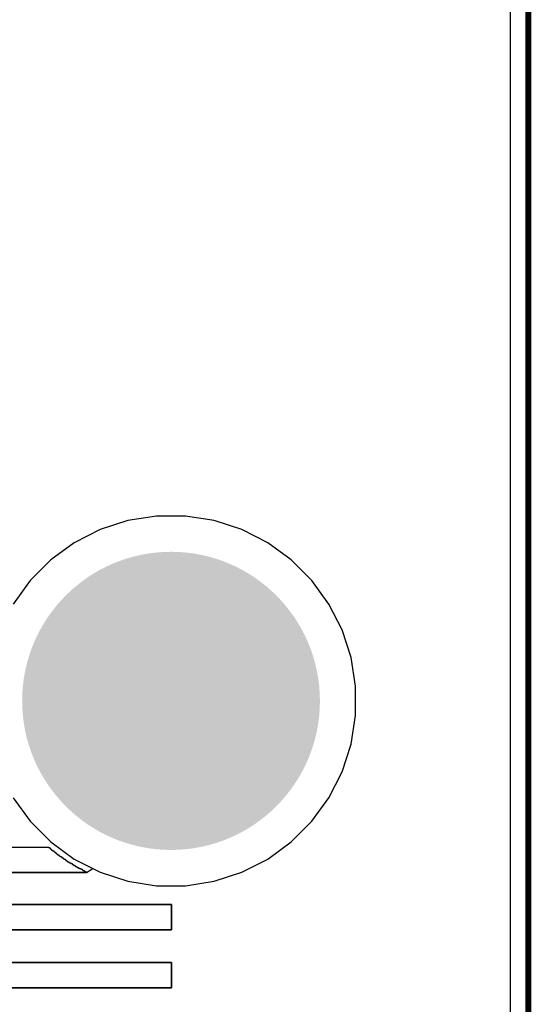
# Model space of a CAD drawing. Header units: inches. Extents: x 0 to 140, y 0 to 140.
# Tile 35 of 42: x 131.46 to 140.05, y 16.91 to 33.42. Entities that reach past the tile are written whole.
import ezdxf

# ---------------------------------------------------------------- set-up
doc = ezdxf.new("R2010")
doc.units = ezdxf.units.IN
for name, color, linetype in [('Board', 56, 'Continuous'), ('BOTTOM', 5, 'Continuous'), ('Bottom Solder', 6, 'Continuous'), ('Pad Holes', 156, 'Continuous'), ('TOP', 1, 'Continuous'), ('Top Solder', 216, 'Continuous')]:
    doc.layers.add(name, color=color, linetype=linetype)

msp = doc.modelspace()

# ---------------------------------------------------------------- hatches: boundary and pattern name
at = {"layer": 'BOTTOM'}
h = msp.add_hatch(color=5, dxfattribs=at)
edge = h.paths.add_edge_path()
edge.add_arc((134, 22), 1.5, 0, 360)
at = {"layer": 'Bottom Solder'}
h = msp.add_hatch(color=6, dxfattribs=at)
edge = h.paths.add_edge_path()
edge.add_arc((134, 22), 2.5, 0, 360)
at = {"layer": 'Pad Holes'}
h = msp.add_hatch(color=7, dxfattribs=at)
edge = h.paths.add_edge_path()
edge.add_arc((134, 22), 1.75, 0, 360)
at = {"layer": 'TOP'}
h = msp.add_hatch(color=1, dxfattribs=at)
edge = h.paths.add_edge_path()
edge.add_arc((134, 22), 1.5, 0, 360)
at = {"layer": 'Top Solder'}
h = msp.add_hatch(color=216, dxfattribs=at)
edge = h.paths.add_edge_path()
edge.add_arc((134, 22), 2.5, 0, 360)

# ---------------------------------------------------------------- linework, layer by layer
at = {"layer": 'Board', "const_width": 0.1}
msp.add_lwpolyline([(140, 6), (140, 134)], dxfattribs=at)
at = {"layer": 'BOTTOM'}
for p, q in [((139.694, 134), (139.694, 6)), ((133.756, 25.1), (133.274, 25.023)), ((134.244, 25.1), (133.756, 25.1)), ((134.726, 25.023), (134.244, 25.1)), ((133.274, 25.023), (132.81, 24.873)), ((135.19, 24.873), (134.726, 25.023)), ((132.81, 24.873), (132.375, 24.651)), ((135.625, 24.651), (135.19, 24.873)), ((132.375, 24.651), (131.981, 24.364)), ((136.02, 24.364), (135.625, 24.651)), ((131.981, 24.364), (131.635, 24.019)), ((136.365, 24.019), (136.02, 24.364)), ((131.635, 24.019), (131.349, 23.624)), ((136.651, 23.624), (136.365, 24.019)), ((136.873, 23.19), (136.651, 23.624)), ((137.024, 22.726), (136.873, 23.19)), ((137.1, 22.244), (137.024, 22.726)), ((137.1, 21.756), (137.1, 22.244)), ((137.024, 21.274), (137.1, 21.756)), ((136.873, 20.81), (137.024, 21.274)), ((136.651, 20.375), (136.873, 20.81)), ((136.365, 19.98), (136.651, 20.375)), ((136.02, 19.635), (136.365, 19.98)), ((120.274, 19.546), (131.947, 19.546)), ((131.947, 19.546), (131.947, 19.536)), ((131.947, 19.536), (131.968, 19.536)), ((131.968, 19.536), (131.968, 19.525)), ((131.968, 19.525), (131.978, 19.525)), ((131.978, 19.525), (131.978, 19.515)), ((131.978, 19.515), (131.989, 19.515)), ((131.989, 19.515), (131.989, 19.504)), ((131.989, 19.504), (131.999, 19.504)), ((131.999, 19.504), (131.999, 19.494)), ((131.999, 19.494), (132.01, 19.494)), ((132.01, 19.494), (132.01, 19.483)), ((135.625, 19.348), (136.02, 19.635)), ((132.01, 19.483), (132.031, 19.483)), ((132.031, 19.483), (132.031, 19.472)), ((132.031, 19.472), (132.042, 19.472)), ((132.042, 19.472), (132.042, 19.462)), ((132.042, 19.462), (132.052, 19.462)), ((132.052, 19.462), (132.052, 19.451)), ((132.052, 19.451), (132.073, 19.451)), ((132.073, 19.451), (132.073, 19.441)), ((132.073, 19.441), (132.084, 19.441)), ((132.084, 19.441), (132.084, 19.43)), ((132.084, 19.43), (132.095, 19.43)), ((132.095, 19.43), (132.095, 19.419)), ((132.095, 19.419), (132.116, 19.419)), ((132.116, 19.419), (132.116, 19.409)), ((132.116, 19.409), (132.126, 19.409)), ((132.126, 19.409), (132.126, 19.398)), ((132.126, 19.398), (132.137, 19.398)), ((132.137, 19.398), (132.137, 19.388)), ((132.137, 19.388), (132.158, 19.388)), ((132.158, 19.388), (132.158, 19.377)), ((132.158, 19.377), (132.169, 19.377)), ((132.169, 19.377), (132.169, 19.367)), ((132.169, 19.367), (132.19, 19.367)), ((132.19, 19.367), (132.19, 19.356)), ((132.19, 19.356), (132.2, 19.356)), ((132.2, 19.356), (132.2, 19.345)), ((132.2, 19.345), (132.222, 19.345)), ((132.222, 19.345), (132.222, 19.335)), ((132.222, 19.335), (132.232, 19.335)), ((132.232, 19.335), (132.232, 19.324)), ((132.232, 19.324), (132.253, 19.324)), ((132.253, 19.324), (132.253, 19.314)), ((135.19, 19.127), (135.625, 19.348)), ((132.253, 19.314), (132.264, 19.314)), ((132.264, 19.314), (132.264, 19.303)), ((132.264, 19.303), (132.285, 19.303)), ((132.285, 19.303), (132.285, 19.292)), ((132.285, 19.292), (132.296, 19.292)), ((132.296, 19.292), (132.296, 19.282)), ((132.296, 19.282), (132.317, 19.282)), ((132.317, 19.282), (132.317, 19.271)), ((132.317, 19.271), (132.338, 19.271)), ((132.338, 19.271), (132.338, 19.261)), ((132.338, 19.261), (132.349, 19.261)), ((132.349, 19.261), (132.349, 19.25)), ((132.349, 19.25), (132.37, 19.25)), ((132.37, 19.25), (132.37, 19.24)), ((132.37, 19.24), (132.391, 19.24)), ((132.391, 19.24), (132.391, 19.229)), ((132.391, 19.229), (132.402, 19.229)), ((132.402, 19.229), (132.402, 19.218)), ((132.402, 19.218), (132.423, 19.218)), ((132.423, 19.218), (132.423, 19.208)), ((132.423, 19.208), (132.444, 19.208)), ((132.444, 19.208), (132.444, 19.197)), ((132.444, 19.197), (132.465, 19.197)), ((132.465, 19.197), (132.465, 19.187)), ((132.465, 19.187), (132.486, 19.187)), ((132.486, 19.187), (132.486, 19.176)), ((132.486, 19.176), (132.507, 19.176)), ((132.507, 19.176), (132.507, 19.165)), ((132.507, 19.165), (132.518, 19.165)), ((132.518, 19.165), (132.518, 19.155)), ((132.518, 19.155), (132.539, 19.155)), ((132.539, 19.155), (132.539, 19.144)), ((132.581, 19.123), (132.685, 19.191)), ((132.685, 19.191), (132.81, 19.127)), ((132.581, 19.123), (119.416, 19.123)), ((119.669, 19.123), (132.325, 19.123)), ((132.325, 19.123), (132.581, 19.123)), ((132.539, 19.144), (132.56, 19.144)), ((132.56, 19.144), (132.56, 19.134)), ((132.56, 19.134), (132.581, 19.134)), ((132.581, 19.134), (132.581, 19.123)), ((132.81, 19.127), (133.274, 18.976)), ((134.726, 18.976), (135.19, 19.127)), ((133.274, 18.976), (133.756, 18.9)), ((133.756, 18.9), (134.244, 18.9)), ((134.244, 18.9), (134.726, 18.976)), ((118.009, 18.583), (134.01, 18.583)), ((134.01, 18.583), (118.009, 18.583)), ((134.01, 18.583), (134.01, 18.16)), ((134.01, 18.16), (134.01, 18.583)), ((134.01, 18.16), (118.009, 18.16)), ((118.009, 18.16), (134.01, 18.16)), ((118.009, 17.61), (134.01, 17.61)), ((134.01, 17.61), (118.009, 17.61)), ((134.01, 17.61), (134.01, 17.186)), ((134.01, 17.186), (134.01, 17.61)), ((134.01, 17.186), (118.009, 17.186)), ((118.009, 17.186), (134.01, 17.186))]:
    msp.add_line(p, q, dxfattribs=at)
at = {"layer": 'Bottom Solder'}
for p, q in [((120.274, 19.546), (131.947, 19.546)), ((131.947, 19.546), (131.947, 19.536)), ((131.947, 19.536), (131.968, 19.536)), ((131.968, 19.536), (131.968, 19.525)), ((131.968, 19.525), (131.978, 19.525)), ((131.978, 19.525), (131.978, 19.515)), ((131.978, 19.515), (131.989, 19.515)), ((131.989, 19.515), (131.989, 19.504)), ((131.989, 19.504), (131.999, 19.504)), ((131.999, 19.504), (131.999, 19.494)), ((131.999, 19.494), (132.01, 19.494)), ((132.01, 19.494), (132.01, 19.483)), ((132.01, 19.483), (132.031, 19.483)), ((132.031, 19.483), (132.031, 19.472)), ((132.031, 19.472), (132.042, 19.472)), ((132.042, 19.472), (132.042, 19.462)), ((132.042, 19.462), (132.052, 19.462)), ((132.052, 19.462), (132.052, 19.451)), ((132.052, 19.451), (132.073, 19.451)), ((132.073, 19.451), (132.073, 19.441)), ((132.073, 19.441), (132.084, 19.441)), ((132.084, 19.441), (132.084, 19.43)), ((132.084, 19.43), (132.095, 19.43)), ((132.095, 19.43), (132.095, 19.419)), ((132.095, 19.419), (132.116, 19.419)), ((132.116, 19.419), (132.116, 19.409)), ((132.116, 19.409), (132.126, 19.409)), ((132.126, 19.409), (132.126, 19.398)), ((132.126, 19.398), (132.137, 19.398)), ((132.137, 19.398), (132.137, 19.388)), ((132.137, 19.388), (132.158, 19.388)), ((132.158, 19.388), (132.158, 19.377)), ((132.158, 19.377), (132.169, 19.377)), ((132.169, 19.377), (132.169, 19.367)), ((132.169, 19.367), (132.19, 19.367)), ((132.19, 19.367), (132.19, 19.356)), ((132.19, 19.356), (132.2, 19.356)), ((132.2, 19.356), (132.2, 19.345)), ((132.2, 19.345), (132.222, 19.345)), ((132.222, 19.345), (132.222, 19.335)), ((132.222, 19.335), (132.232, 19.335)), ((132.232, 19.335), (132.232, 19.324)), ((132.232, 19.324), (132.253, 19.324)), ((132.253, 19.324), (132.253, 19.314)), ((132.253, 19.314), (132.264, 19.314)), ((132.264, 19.314), (132.264, 19.303)), ((132.264, 19.303), (132.285, 19.303)), ((132.285, 19.303), (132.285, 19.292)), ((132.285, 19.292), (132.296, 19.292)), ((132.296, 19.292), (132.296, 19.282)), ((132.296, 19.282), (132.317, 19.282)), ((132.317, 19.282), (132.317, 19.271)), ((132.317, 19.271), (132.338, 19.271)), ((132.338, 19.271), (132.338, 19.261)), ((132.338, 19.261), (132.349, 19.261)), ((132.349, 19.261), (132.349, 19.25)), ((132.349, 19.25), (132.37, 19.25)), ((132.37, 19.25), (132.37, 19.24)), ((132.37, 19.24), (132.391, 19.24)), ((132.391, 19.24), (132.391, 19.229)), ((132.391, 19.229), (132.402, 19.229)), ((132.402, 19.229), (132.402, 19.218)), ((132.402, 19.218), (132.423, 19.218)), ((132.423, 19.218), (132.423, 19.208)), ((132.423, 19.208), (132.444, 19.208)), ((132.444, 19.208), (132.444, 19.197)), ((132.444, 19.197), (132.465, 19.197)), ((132.465, 19.197), (132.465, 19.187)), ((132.465, 19.187), (132.486, 19.187)), ((132.486, 19.187), (132.486, 19.176)), ((132.486, 19.176), (132.507, 19.176)), ((132.507, 19.176), (132.507, 19.165)), ((132.507, 19.165), (132.518, 19.165)), ((132.518, 19.165), (132.518, 19.155)), ((132.518, 19.155), (132.539, 19.155)), ((132.539, 19.155), (132.539, 19.144)), ((132.581, 19.123), (119.416, 19.123)), ((132.539, 19.144), (132.56, 19.144)), ((132.56, 19.144), (132.56, 19.134)), ((132.56, 19.134), (132.581, 19.134)), ((132.581, 19.134), (132.581, 19.123)), ((118.009, 18.583), (134.01, 18.583)), ((134.01, 18.583), (134.01, 18.16)), ((134.01, 18.16), (118.009, 18.16)), ((118.009, 17.61), (134.01, 17.61)), ((134.01, 17.61), (134.01, 17.186)), ((134.01, 17.186), (118.009, 17.186))]:
    msp.add_line(p, q, dxfattribs=at)
at = {"layer": 'TOP'}
for p, q in [((139.694, 134), (139.694, 6)), ((133.756, 25.1), (133.274, 25.023)), ((134.244, 25.1), (133.756, 25.1)), ((134.726, 25.023), (134.244, 25.1)), ((133.274, 25.023), (132.81, 24.873)), ((135.19, 24.873), (134.726, 25.023)), ((132.81, 24.873), (132.375, 24.651)), ((135.625, 24.651), (135.19, 24.873)), ((132.375, 24.651), (131.981, 24.364)), ((136.02, 24.364), (135.625, 24.651)), ((131.981, 24.364), (131.635, 24.019)), ((136.365, 24.019), (136.02, 24.364)), ((131.635, 24.019), (131.349, 23.624)), ((136.651, 23.624), (136.365, 24.019)), ((136.873, 23.19), (136.651, 23.624)), ((137.024, 22.726), (136.873, 23.19)), ((137.1, 22.244), (137.024, 22.726)), ((137.1, 21.756), (137.1, 22.244)), ((137.024, 21.274), (137.1, 21.756)), ((136.873, 20.81), (137.024, 21.274)), ((136.651, 20.375), (136.873, 20.81)), ((131.349, 20.375), (131.635, 19.98)), ((136.365, 19.98), (136.651, 20.375)), ((131.635, 19.98), (131.981, 19.635)), ((136.02, 19.635), (136.365, 19.98)), ((131.981, 19.635), (132.375, 19.348)), ((135.625, 19.348), (136.02, 19.635)), ((132.375, 19.348), (132.81, 19.127)), ((135.19, 19.127), (135.625, 19.348)), ((132.81, 19.127), (133.274, 18.976)), ((134.726, 18.976), (135.19, 19.127)), ((133.274, 18.976), (133.756, 18.9)), ((133.756, 18.9), (134.244, 18.9)), ((134.244, 18.9), (134.726, 18.976))]:
    msp.add_line(p, q, dxfattribs=at)

doc.saveas('drawing.dxf')
